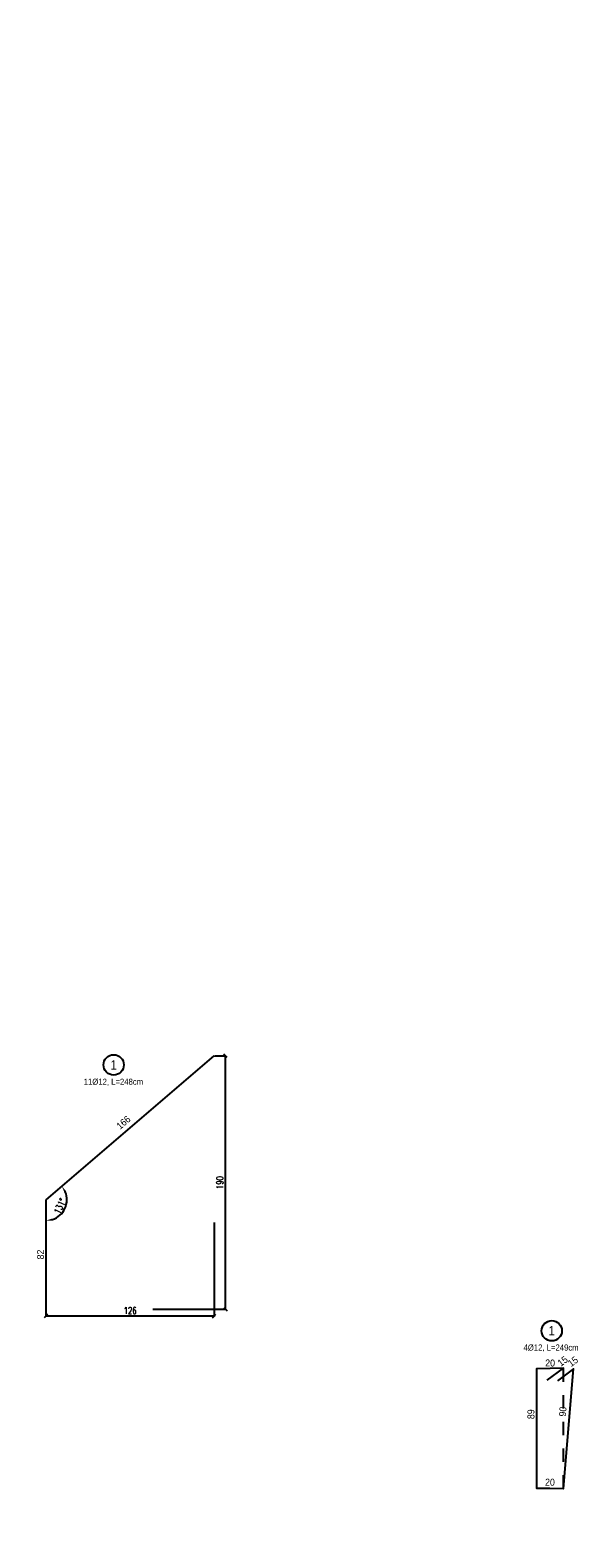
# Model space of a CAD drawing. Header units: metres. Extents: x 0 to 7550187, y 0 to 5738922.
# Tile 11 of 43: x 7549241.5 to 7549245.63, y 5738646.96 to 5738658.24. Entities that reach past the tile are written whole.
import ezdxf
from ezdxf import colors
from ezdxf.entities.mleader import LeaderData, LeaderLine
from ezdxf.enums import TextEntityAlignment as Align
from ezdxf.math import Vec2, Vec3

# ---------------------------------------------------------------- set-up
doc = ezdxf.new("R2010")
doc.units = ezdxf.units.M
doc.header["$PDSIZE"] = -1
doc.linetypes.add('HIDDEN', pattern=[0.375, 0.25, -0.125])
doc.layers.add('_STYL_OPIS', color=4, linetype='Continuous', lineweight=0)
for name, color, linetype in [('_STYL_OPISY', 7, 'Continuous'), ('_STYL_WYMIARY', 7, 'Continuous'), ('_STYL_ZBROJENIE', 2, 'Continuous')]:
    doc.layers.add(name, color=color, linetype=linetype)
doc.styles.add('arial', font='arial.ttf', dxfattribs={"width": 0.9})
doc.styles.add('Romans', font='Romans.shx', dxfattribs={"width": 0.75})
doc.styles.get("Standard").update_dxf_attribs({"font": 'romans.shx', "width": 0.75})
doc.dimstyles.new('Kopia 1-25_p', dxfattribs={"dimscale": 0.75, "dimtxt": 0.07, "dimasz": 0.03, "dimexe": 0.03, "dimexo": 0.1, "dimgap": 0.02, "dimtad": 1, "dimdec": 0, "dimlfac": 100, "dimdsep": 46, "dimtxsty": 'arial', "dimblk": 'NONE', "dimcen": 0.15, "dimse1": 1, "dimse2": 1, "dimsd1": 1, "dimsd2": 1, "dimclrd": 256, "dimclre": 256, "dimclrt": 256, "dimadec": 0, "dimazin": 0, "dimtfac": 1, "dimtdec": 0, "dimtmove": 0, "dimatfit": 3, "dimldrblk": 'NONE', "dimfxl": 0, "dimarcsym": 0})
doc.dimstyles.new('styl_1-25', dxfattribs={"dimscale": 0.05, "dimtxt": 1, "dimasz": 0.5, "dimexe": 0.05, "dimexo": 0.02, "dimgap": 0.315, "dimtad": 1, "dimdec": 0, "dimlfac": 100, "dimdsep": 46, "dimtxsty": 'Standard', "dimblk": 'OBLIQUE', "dimcen": 1, "dimclrd": 256, "dimclre": 256, "dimclrt": 4, "dimadec": 0, "dimazin": 0, "dimtfac": 1, "dimtdec": 0, "dimtmove": 1, "dimatfit": 3, "dimfxl": 0, "dimlwd": -1, "dimlwe": -1, "dimarcsym": 0})

# ---------------------------------------------------------------- blocks, each defined once
blk = doc.blocks.new('*D187')
at = {"layer": 'Defpoints', "color": 0, "transparency": 16777216}
for p in [(7549245.293, 5738647.338), (7549245.293, 5738647.335), (7549245.494, 5738647.332)]:
    blk.add_point(p, dxfattribs=at)
at = {"layer": '_STYL_WYMIARY', "transparency": 16777216, "insert": (7549245.394, 5738647.378), "char_height": 0.0525, "attachment_point": 5, "rotation": 359.1406, "style": 'arial'}
blk.add_mtext('20', dxfattribs=at)
blk = doc.blocks.new('_None')
blk = doc.blocks.new('*D188')
at = {"layer": 'Defpoints', "color": 0, "transparency": 16777216}
for p in [(7549245.294, 5738648.226), (7549245.293, 5738647.335), (7549245.293, 5738647.335)]:
    blk.add_point(p, dxfattribs=at)
at = {"layer": '_STYL_WYMIARY', "transparency": 16777216, "insert": (7549245.252, 5738647.887), "char_height": 0.0525, "attachment_point": 5, "rotation": 89.9142, "style": 'arial'}
blk.add_mtext('89', dxfattribs=at)
blk = doc.blocks.new('*D189')
at = {"layer": 'Defpoints', "color": 0, "transparency": 16777216}
for p in [(7549245.569, 5738648.226), (7549245.484, 5738647.332), (7549245.494, 5738647.332)]:
    blk.add_point(p, dxfattribs=at)
at = {"layer": '_STYL_WYMIARY', "transparency": 16777216, "insert": (7549245.49, 5738647.907), "char_height": 0.0525, "attachment_point": 5, "rotation": 85.243, "style": 'arial'}
blk.add_mtext('90', dxfattribs=at)
blk = doc.blocks.new('*D190')
at = {"layer": 'Defpoints', "color": 0, "transparency": 16777216}
for p in [(7549245.294, 5738648.229), (7549245.294, 5738648.226), (7549245.495, 5738648.223)]:
    blk.add_point(p, dxfattribs=at)
at = {"layer": '_STYL_WYMIARY', "transparency": 16777216, "insert": (7549245.395, 5738648.27), "char_height": 0.0525, "attachment_point": 5, "rotation": 359.1406, "style": 'arial'}
blk.add_mtext('20', dxfattribs=at)
blk = doc.blocks.new('*D191')
at = {"layer": 'Defpoints', "color": 0, "transparency": 16777216}
for p in [(7549245.571, 5738648.228, -4.743), (7549245.438, 5738648.154), (7549245.451, 5738648.137, -4.743)]:
    blk.add_point(p, dxfattribs=at)
at = {"layer": '_STYL_WYMIARY', "transparency": 16777216, "insert": (7549245.566, 5738648.281), "char_height": 0.0525, "attachment_point": 5, "rotation": 36.9269, "style": 'arial'}
blk.add_mtext('15', dxfattribs=at)
blk = doc.blocks.new('*D192')
at = {"layer": 'Defpoints', "color": 0, "transparency": 16777216}
for p in [(7549245.494, 5738648.231, -4.743), (7549245.362, 5738648.158), (7549245.374, 5738648.141, -4.743)]:
    blk.add_point(p, dxfattribs=at)
at = {"layer": '_STYL_WYMIARY', "transparency": 16777216, "insert": (7549245.489, 5738648.284), "char_height": 0.0525, "attachment_point": 5, "rotation": 36.9269, "style": 'arial'}
blk.add_mtext('15', dxfattribs=at)
blk = doc.blocks.new('opisy_nr')
at = {"layer": '_STYL_OPISY', "color": 3}
blk.add_circle((67203.497, 34184.455), 0.152, dxfattribs=at)
at = {"ltscale": 0.5}
blk.add_attdef('NUMER', text='', height=0.05, dxfattribs=at).set_placement((67203.49, 34184.455), align=Align.MIDDLE_CENTER)
blk = doc.blocks.new('*D329')
at = {"layer": 'Defpoints', "color": 0, "transparency": 16777216}
for p in [(7549241.621, 5738649.492), (7549241.621, 5738648.672), (7549241.621, 5738648.672)]:
    blk.add_point(p, dxfattribs=at)
at = {"layer": '_STYL_WYMIARY', "transparency": 16777216, "insert": (7549241.58, 5738649.082), "char_height": 0.0525, "attachment_point": 5, "rotation": 90, "style": 'arial'}
blk.add_mtext('82', dxfattribs=at)
blk = doc.blocks.new('*D330')
at = {"layer": 'Defpoints', "color": 0, "transparency": 16777216}
for p in [(7549242.881, 5738650.568), (7549241.608, 5738649.508), (7549241.621, 5738649.492)]:
    blk.add_point(p, dxfattribs=at)
at = {"layer": '_STYL_WYMIARY', "transparency": 16777216, "insert": (7549242.201, 5738650.07), "char_height": 0.0525, "attachment_point": 5, "rotation": 40.5174, "style": 'arial'}
blk.add_mtext('166', dxfattribs=at)
blk = doc.blocks.new('*D331')
at = {"layer": '_STYL_WYMIARY', "transparency": 16777216}
blk.add_arc((7549241.621, 5738649.492), 0.156, 288.486, 22.0314, dxfattribs=at)
for points in [[(7549241.759, 5738649.546), (7549241.773, 5738649.554), (7549241.74, 5738649.593)], [(7549241.672, 5738649.336), (7549241.669, 5738649.352), (7549241.621, 5738649.336)]]:
    blk.add_solid(points, dxfattribs=at)
at = {"layer": 'Defpoints', "color": 0, "transparency": 16777216}
for p in [(7549242.881, 5738650.568), (7549241.621, 5738649.492), (7549241.621, 5738649.492), (7549241.777, 5738649.483), (7549241.621, 5738648.672)]:
    blk.add_point(p, dxfattribs=at)
at = {"layer": '_STYL_WYMIARY', "color": 4, "transparency": 16777216, "insert": (7549241.726, 5738649.444), "char_height": 0.05, "attachment_point": 5, "rotation": 65.2587}
blk.add_mtext('131°', dxfattribs=at)
blk = doc.blocks.new('_Oblique')
at = {"color": 0, "linetype": 'ByBlock', "lineweight": -2}
blk.add_line((-0.5, -0.5), (0.5, 0.5), dxfattribs=at)
blk = doc.blocks.new('*D332')
at = {"layer": '_STYL_WYMIARY', "transparency": 16777216}
for p, q in [((7549242.881, 5738649.322), (7549242.881, 5738648.619)), ((7549241.621, 5738648.671), (7549241.621, 5738648.619)), ((7549241.621, 5738648.622), (7549242.881, 5738648.622))]:
    blk.add_line(p, q, dxfattribs=at)
at = {"layer": 'Defpoints', "color": 0, "transparency": 16777216}
for p in [(7549242.881, 5738649.323), (7549241.621, 5738648.672), (7549242.881, 5738648.622)]:
    blk.add_point(p, dxfattribs=at)
at = {"layer": '_STYL_WYMIARY', "transparency": 16777216, "xscale": 0.025, "yscale": 0.025, "zscale": 0.025, "rotation": 180}
blk.add_blockref('_Oblique', (7549241.621, 5738648.622), dxfattribs=at)
at = {"layer": '_STYL_WYMIARY', "transparency": 16777216, "xscale": 0.025, "yscale": 0.025, "zscale": 0.025}
blk.add_blockref('_Oblique', (7549242.881, 5738648.622), dxfattribs=at)
at = {"layer": '_STYL_WYMIARY', "color": 4, "transparency": 16777216, "insert": (7549242.251, 5738648.662), "char_height": 0.05, "attachment_point": 5}
blk.add_mtext('126', dxfattribs=at)
blk = doc.blocks.new('*D333')
at = {"layer": '_STYL_WYMIARY', "transparency": 16777216}
for p, q in [((7549242.882, 5738650.568), (7549242.967, 5738650.568)), ((7549242.964, 5738648.672), (7549242.964, 5738650.568)), ((7549242.421, 5738648.672), (7549242.967, 5738648.672))]:
    blk.add_line(p, q, dxfattribs=at)
at = {"layer": 'Defpoints', "color": 0, "transparency": 16777216}
for p in [(7549242.881, 5738650.568), (7549242.964, 5738650.568), (7549242.42, 5738648.672)]:
    blk.add_point(p, dxfattribs=at)
at = {"layer": '_STYL_WYMIARY', "transparency": 16777216, "xscale": 0.025, "yscale": 0.025, "zscale": 0.025}
for p, rotation in [((7549242.964, 5738650.568), 90), ((7549242.964, 5738648.672), 270)]:
    blk.add_blockref('_Oblique', p, dxfattribs=dict(at, rotation=rotation))
at = {"layer": '_STYL_WYMIARY', "color": 4, "transparency": 16777216, "insert": (7549242.923, 5738649.62), "char_height": 0.05, "attachment_point": 5, "rotation": 90}
blk.add_mtext('190', dxfattribs=at)

msp = doc.modelspace()

# ---------------------------------------------------------------- linework, layer by layer
msp.add_line((7549245.57066, 5738648.22758), (7549245.45074, 5738648.13746))
at = {"layer": '_STYL_OPISY', "color": 8, "linetype": 'HIDDEN', "ltscale": 0.15, "flags": 128}
msp.add_lwpolyline([(7549245.29279, 5738647.33461), (7549245.49411, 5738647.33159), (7549245.49411, 5738648.23084), (7549245.29412, 5738648.22599)], close=True, dxfattribs=at)
at = {"layer": '_STYL_ZBROJENIE', "ltscale": 0.01}
for p, q in [((7549241.62138, 5738649.49159), (7549242.88088, 5738650.56797)), ((7549241.62138, 5738648.6721), (7549241.62138, 5738649.49159))]:
    msp.add_line(p, q, dxfattribs=at)
at = {"layer": '_STYL_ZBROJENIE', "ltscale": 0.01, "flags": 128}
msp.add_lwpolyline([(7549245.3742, 5738648.14072), (7549245.49411, 5738648.23084), (7549245.29412, 5738648.22599), (7549245.29279, 5738647.33461), (7549245.49411, 5738647.33159), (7549245.57066, 5738648.22758), (7549245.45074, 5738648.13746)], dxfattribs=at)

# ---------------------------------------------------------------- block references
at = {"layer": '_STYL_OPISY'}
ref = msp.add_blockref('opisy_nr', (7515640.37914, 5721558.27285), dxfattribs=dict(at, xscale=0.5, yscale=0.5, zscale=0.5))
ref.add_attrib('NUMER', '1', dxfattribs={"layer": '0', "color": 3, "ltscale": 0.5, "height": 0.07, "style": 'arial', "width": 0.9}).set_placement((7549242.12753, 5738650.50058), align=Align.MIDDLE_CENTER)
ref = msp.add_blockref('opisy_nr', (7515643.65863, 5721556.28407), dxfattribs=dict(at, xscale=0.5, yscale=0.5, zscale=0.5))
ref.add_attrib('NUMER', '1', dxfattribs={"layer": '0', "color": 3, "ltscale": 0.5, "height": 0.07, "style": 'arial', "width": 0.9}).set_placement((7549245.40702, 5738648.5118), align=Align.MIDDLE_CENTER)

# ---------------------------------------------------------------- texts
at = {"layer": '_STYL_OPISY', "char_height": 0.045927, "width": 0.4784042, "attachment_point": 1, "style": 'arial'}
for s, insert in [('\\pi0.0219;11Ø12, L=248cm ', (7549241.88161, 5738650.39771)), ('\\pi0.03518;4Ø12, L=249cm ', (7549245.1611, 5738648.40893))]:
    msp.add_mtext(s, dxfattribs=dict(at, insert=insert))

# ---------------------------------------------------------------- dimensions: what is measured, and where the dimension line sits
at = {"layer": '_STYL_WYMIARY'}
for base, p1, p2, angle, dimstyle, picture, middle, dimtype in [((7549241.60759, 5738649.50773), (7549242.88088, 5738650.56797), (7549241.62138, 5738649.49159), 220.51736, 'Kopia 1-25_p', '*D330', (7549242.2278, 5738650.03776), 161), ((7549242.96405, 5738650.56797), (7549242.41973, 5738648.6721), (7549242.88088, 5738650.56797), 90, 'styl_1-25', '*D333', (7549242.96405, 5738649.62003), 160), ((7549245.29329, 5738647.33461), (7549245.29412, 5738648.22599), (7549245.29279, 5738647.33461), 269.914189, 'Kopia 1-25_p', '*D188', (7549245.29412, 5738647.88717), 161), ((7549245.48364, 5738647.33246), (7549245.56853, 5738648.22599), (7549245.49411, 5738647.33159), 265.243017, 'Kopia 1-25_p', '*D189', (7549245.53116, 5738647.90357), 161)]:
    dim = msp.add_linear_dim(base=base, p1=p1, p2=p2, angle=angle, dimstyle=dimstyle, dxfattribs=at)
    dim.commit()
    dim.dimension.update_dxf_attribs({"geometry": picture, "text_midpoint": middle, "dimtype": dimtype})
dim = msp.add_angular_dim_2l(base=(7549241.77682, 5738649.48348), line1=((7549241.62138, 5738648.6721), (7549241.62138, 5738649.49159)), line2=((7549241.62138, 5738649.49159), (7549242.88088, 5738650.56797)), dimstyle='styl_1-25', override={"dimasz": 1, "dimsah": 1}, dxfattribs=at)
dim.commit()
dim.dimension.update_dxf_attribs({"geometry": '*D331', "text_midpoint": (7549241.72573, 5738649.44351)})
dim = msp.add_linear_dim(base=(7549241.62139, 5738648.6721), p1=(7549241.62138, 5738649.49159), p2=(7549241.62138, 5738648.6721), angle=90, dimstyle='Kopia 1-25_p', dxfattribs=at)
dim.commit()
dim.dimension.update_dxf_attribs({"geometry": '*D329', "text_midpoint": (7549241.57958, 5738649.08184)})
dim = msp.add_linear_dim(base=(7549242.88088, 5738648.62167), p1=(7549241.62139, 5738648.6721), p2=(7549242.88088, 5738649.32275), dimstyle='styl_1-25', dxfattribs=at)
dim.commit()
dim.dimension.update_dxf_attribs({"geometry": '*D332', "text_midpoint": (7549242.25114, 5738648.62167), "dimtype": 160})
for base, p1, p2, picture, middle in [((7549245.36157, 5738648.15753, 4.74258), (7549245.49411, 5738648.23084), (7549245.3742, 5738648.14072), '*D192', (7549245.51435, 5738648.25084, 4.74258)), ((7549245.43811, 5738648.15427, 4.74258), (7549245.57066, 5738648.22758), (7549245.45074, 5738648.13746), '*D191', (7549245.5909, 5738648.24758, 4.74258))]:
    dim = msp.add_linear_dim(base=base, p1=p1, p2=p2, angle=216.926929, dimstyle='Kopia 1-25_p', override={"dimtmove": 1}, dxfattribs=at)
    dim.commit()
    dim.dimension.update_dxf_attribs({"geometry": picture, "text_midpoint": middle, "dimtype": 161})
for p1, p2, picture, middle in [((7549245.49544, 5738648.22297), (7549245.29412, 5738648.22599), '*D190', (7549245.39546, 5738648.26957)), ((7549245.49411, 5738647.33159), (7549245.29279, 5738647.33461), '*D187', (7549245.39412, 5738647.37819))]:
    dim = msp.add_aligned_dim(p1=p1, p2=p2, distance=-0.00329, dimstyle='Kopia 1-25_p', dxfattribs=at)
    dim.commit()
    dim.dimension.update_dxf_attribs({"geometry": picture, "text_midpoint": middle})

# ---------------------------------------------------------------- leaders
at = {"layer": '_STYL_OPIS'}
ml = msp.add_multileader_mtext('Standard', dxfattribs=at)
ml.set_content('{\\W0.85;\\C256;(założono wymianę gruntu Ps+H [otwór 1] na grunt niespoisty nośny,\\Pgrunt w obrębie przepustu należy doprowadzić do parametrów podłoża G1)}', color=5, style='Romans')
ml.set_leader_properties()
ml.build(insert=Vec2(0, 0))
ml.multileader.update_dxf_attribs({"text_left_attachment_type": 6, "text_right_attachment_type": 6, "dogleg_length": 0.03678, "arrow_head_size": 0.1})
ctx = ml.context
ctx.base_point, ctx.char_height, ctx.arrow_head_size, ctx.landing_gap_size, ctx.plane_origin = Vec3(7549263.99159, 5738672.44537), 0.125, 0.1, 0.04, Vec3(7549264.252, 5738672.50888)
ctx.left_attachment, ctx.right_attachment = 6, 6
notes = []
notes.append((ctx, [(0, (0, 0, 0), (0, 0), (1, 0), 1, [])]))
ctx.mtext.insert, ctx.mtext.flow_direction = Vec3(7549264.03159, 5738672.61204), 5
ml = msp.add_multileader_mtext('Standard', dxfattribs=at)
ml.set_content('{\\W0.85;\\C256;Wykopy}', color=5, style='Romans')
ml.set_leader_properties()
ml.build(insert=Vec2(0, 0))
ml.multileader.update_dxf_attribs({"text_left_attachment_type": 6, "text_right_attachment_type": 6, "dogleg_length": 0.03678, "arrow_head_size": 0.2})
ctx = ml.context
ctx.base_point, ctx.char_height, ctx.arrow_head_size, ctx.landing_gap_size, ctx.plane_origin = Vec3(7549283.20614, 5738671.5904), 0.25, 0.2, 0.08, Vec3(7549283.72696, 5738671.71742)
ctx.left_attachment, ctx.right_attachment = 6, 6
notes.append((ctx, [(0, (0, 0, 0), (0, 0), (1, 0), 1, [])]))
ctx.mtext.insert, ctx.mtext.width, ctx.mtext.flow_direction = Vec3(7549283.28614, 5738671.92373), 4.115638, 5
ml = msp.add_multileader_mtext('Standard', dxfattribs=at)
ml.set_content('{\\W0.85;\\C256;10,5m2x12,3m-(4,2m2*11,7m)=80,01m3}', color=5, style='Romans')
ml.set_leader_properties()
ml.build(insert=Vec2(0, 0))
ml.multileader.update_dxf_attribs({"text_left_attachment_type": 6, "text_right_attachment_type": 6, "dogleg_length": 0.03678, "arrow_head_size": 0.2})
ctx = ml.context
ctx.base_point, ctx.char_height, ctx.arrow_head_size, ctx.landing_gap_size, ctx.plane_origin = Vec3(7549283.20614, 5738670.68915), 0.25, 0.2, 0.08, Vec3(7549283.72696, 5738670.81616)
ctx.left_attachment, ctx.right_attachment = 6, 6
notes.append((ctx, [(0, (0, 0, 0), (0, 0), (1, 0), 1, [])]))
ctx.mtext.insert, ctx.mtext.width, ctx.mtext.flow_direction = Vec3(7549283.28614, 5738671.02248), 4.115638, 5
ml = msp.add_multileader_mtext('Standard', dxfattribs=at)
ml.set_content('{\\W0.85;\\C256;0,15m2*6m=0.9m3}', color=5, style='Romans')
ml.set_leader_properties()
ml.build(insert=Vec2(0, 0))
ml.multileader.update_dxf_attribs({"text_left_attachment_type": 6, "text_right_attachment_type": 6, "dogleg_length": 0.03678, "arrow_head_size": 0.2})
ctx = ml.context
ctx.base_point, ctx.char_height, ctx.arrow_head_size, ctx.landing_gap_size, ctx.plane_origin = Vec3(7549289.41481, 5738669.52038), 0.25, 0.2, 0.08, Vec3(7549289.93562, 5738669.61407)
ctx.left_attachment, ctx.right_attachment = 6, 6
notes.append((ctx, [(0, (0, 0, 0), (0, 0), (1, 0), 1, [])]))
ctx.mtext.insert, ctx.mtext.width, ctx.mtext.flow_direction = Vec3(7549289.49481, 5738669.82038), 2.3428221, 5
ml = msp.add_multileader_mtext('Standard', dxfattribs=at)
ml.set_content('{\\W0.85;\\C256;0,12m2*3m=0.36m3}', color=5, style='Romans')
ml.set_leader_properties()
ml.build(insert=Vec2(0, 0))
ml.multileader.update_dxf_attribs({"text_left_attachment_type": 6, "text_right_attachment_type": 6, "dogleg_length": 0.03678, "arrow_head_size": 0.2})
ctx = ml.context
ctx.base_point, ctx.char_height, ctx.arrow_head_size, ctx.landing_gap_size, ctx.plane_origin = Vec3(7549280.71328, 5738669.46618), 0.25, 0.2, 0.08, Vec3(7549281.2341, 5738669.55986)
ctx.left_attachment, ctx.right_attachment = 6, 6
notes.append((ctx, [(0, (0, 0, 0), (0, 0), (1, 0), 1, [])]))
ctx.mtext.insert, ctx.mtext.width, ctx.mtext.flow_direction = Vec3(7549280.79328, 5738669.76618), 2.3428221, 5
ml = msp.add_multileader_mtext('Standard', dxfattribs=at)
ml.set_content('{\\W0.85;\\C256;0,37m2*11,7m=4.33m3}', color=5, style='Romans')
ml.set_leader_properties()
ml.build(insert=Vec2(0, 0))
ml.multileader.update_dxf_attribs({"text_left_attachment_type": 6, "text_right_attachment_type": 6, "dogleg_length": 0.03678, "arrow_head_size": 0.2})
ctx = ml.context
ctx.base_point, ctx.char_height, ctx.arrow_head_size, ctx.landing_gap_size, ctx.plane_origin = Vec3(7549285.23065, 5738669.04263), 0.25, 0.2, 0.08, Vec3(7549285.75147, 5738669.13632)
ctx.left_attachment, ctx.right_attachment = 6, 6
notes.append((ctx, [(0, (0, 0, 0), (0, 0), (1, 0), 1, [])]))
ctx.mtext.insert, ctx.mtext.width, ctx.mtext.flow_direction = Vec3(7549285.31065, 5738669.34263), 2.3428221, 5
ml = msp.add_multileader_mtext('Standard', dxfattribs=at)
ml.set_content('{\\W0.85;\\C256;10,5m2x12,3m-(1,33m2*12,3m)+0,7*2}', color=5, style='Romans')
ml.set_leader_properties()
ml.build(insert=Vec2(0, 0))
ml.multileader.update_dxf_attribs({"text_left_attachment_type": 6, "text_right_attachment_type": 6, "dogleg_length": 0.03678, "arrow_head_size": 0.2})
ctx = ml.context
ctx.base_point, ctx.char_height, ctx.arrow_head_size, ctx.landing_gap_size, ctx.plane_origin = Vec3(7549283.18923, 5738667.52439), 0.25, 0.2, 0.08, Vec3(7549283.71005, 5738667.65141)
ctx.left_attachment, ctx.right_attachment = 6, 6
notes.append((ctx, [(0, (0, 0, 0), (0, 0), (1, 0), 1, [])]))
ctx.mtext.insert, ctx.mtext.width, ctx.mtext.flow_direction = Vec3(7549283.26923, 5738667.85773), 4.115638, 5
at = {"layer": '_STYL_OPISY', "linetype": 'Continuous'}
ml = msp.add_multileader_mtext('Standard', dxfattribs=at)
ml.set_content('{\\fArial|b0|i0|c238|p34;\\W0.95;DW807}', color=256)
ml.set_leader_properties(linetype='Continuous')
ml.build(insert=Vec2(0, 0))
ml.multileader.update_dxf_attribs({"text_right_attachment_type": 6, "dogleg_length": 0.36, "arrow_head_size": 0.06532})
ctx = ml.context
ctx.base_point, ctx.char_height, ctx.arrow_head_size, ctx.landing_gap_size, ctx.plane_origin, ctx.plane_x_axis, ctx.plane_y_axis = Vec3(7549922.91842, 5738705.78773), 0.54432, 0.06532, 0.03266, Vec3(7549915.78608, 5738708.33501), Vec3(0.89807222, 0.43984802), Vec3(-0.43984802, 0.89807222)
ctx.right_attachment, ctx.text_align_type = 6, 2
notes.append((ctx, [(0, (0, 0, 0), (0, 0), (1, 0), 1, [])]))
ctx.mtext.insert, ctx.mtext.text_direction, ctx.mtext.rotation, ctx.mtext.alignment, ctx.mtext.flow_direction = Vec3(7549924.90976, 5738707.07125), Vec3(0.89807222, 0.43984802), 0.45542944, 3, 5
ml = msp.add_multileader_mtext('Standard', dxfattribs=at)
ml.set_content('{\\fArial|b0|i0|c238|p34;\\W0.95;GARWOLIN}', color=256)
ml.set_leader_properties(linetype='Continuous')
ml.build(insert=Vec2(0, 0))
ml.multileader.update_dxf_attribs({"text_right_attachment_type": 6, "dogleg_length": 0.36, "arrow_head_size": 0.054})
ctx = ml.context
ctx.base_point, ctx.char_height, ctx.arrow_head_size, ctx.landing_gap_size, ctx.plane_origin, ctx.plane_x_axis, ctx.plane_y_axis = Vec3(7549922.68643, 5738702.77508), 0.45, 0.054, 0.027, Vec3(7549916.82354, 5738705.09313), Vec3(0.91514998, 0.40311352), Vec3(-0.40311352, 0.91514998)
ctx.right_attachment, ctx.text_align_type = 6, 2
notes.append((ctx, [(0, (0, 0, 0), (0, 0), (1, 0), 1, [])]))
ctx.mtext.insert, ctx.mtext.text_direction, ctx.mtext.rotation, ctx.mtext.alignment, ctx.mtext.flow_direction = Vec3(7549925.5208, 5738704.27364), Vec3(0.91514998, 0.40311352), 0.41491651, 3, 5
ml = msp.add_multileader_mtext('Standard', dxfattribs=at)
ml.set_content('{\\fArial|b0|i0|c238|p34;\\W0.95;MACIEJOWICE}', color=256)
ml.set_leader_properties(linetype='Continuous')
ml.build(insert=Vec2(0, 0))
ml.multileader.update_dxf_attribs({"text_right_attachment_type": 6, "dogleg_length": 0.36, "arrow_head_size": 0.054})
ctx = ml.context
ctx.base_point, ctx.char_height, ctx.arrow_head_size, ctx.landing_gap_size, ctx.plane_origin, ctx.plane_x_axis, ctx.plane_y_axis = Vec3(7549898.48062, 5738695.72685), 0.45, 0.054, 0.027, Vec3(7549903.75997, 5738702.85813), Vec3(0.9196446, 0.39275158), Vec3(-0.39275158, 0.9196446)
ctx.right_attachment = 6
notes.append((ctx, [(0, (0, 0, 0), (0, 0), (1, 0), 1, [])]))
ctx.mtext.insert, ctx.mtext.text_direction, ctx.mtext.rotation, ctx.mtext.flow_direction = Vec3(7549898.41557, 5738695.9479), Vec3(0.9196446, 0.39275158), 0.40362169, 5
at = {"layer": '_STYL_OPISY'}
ml = msp.add_multileader_mtext('Standard', dxfattribs=at)
ml.set_content('{\\W0.85;\\C256;chodnik}', color=5, style='Romans')
ml.set_leader_properties(color=256, lineweight=-1)
ml.build(insert=Vec2(0, 0))
ml.multileader.update_dxf_attribs({"text_left_attachment_type": 6, "text_right_attachment_type": 6, "dogleg_length": 0.07355, "arrow_head_size": 0.2})
ctx = ml.context
ctx.base_point, ctx.char_height, ctx.arrow_head_size, ctx.landing_gap_size, ctx.plane_origin = Vec3(7549911.27105, 5738695.04221), 0.3, 0.2, 0.08, Vec3(7549912.20485, 5738694.70922)
ctx.left_attachment, ctx.right_attachment = 6, 6
notes.append((ctx, [(0, (0, 0, 0), (0, 0), (1, 0), 1, [])]))
ctx.mtext.insert, ctx.mtext.flow_direction = Vec3(7549911.35105, 5738695.40221), 5
for ctx, leaders in notes:
    for number, flags, end, landing, length, lines in leaders:
        leader = LeaderData()
        leader.index, (leader.has_last_leader_line, leader.has_dogleg_vector, leader.attachment_direction) = number, flags
        leader.last_leader_point, leader.dogleg_vector, leader.dogleg_length = Vec3(end), Vec3(landing), length
        for number, points, colour, breaks in lines:
            line = LeaderLine()
            line.index, line.vertices, line.color, line.breaks = number, Vec3.list(points), colors.encode_raw_color(colour), breaks
            leader.lines.append(line)
        ctx.leaders.append(leader)

doc.saveas('drawing.dxf')
